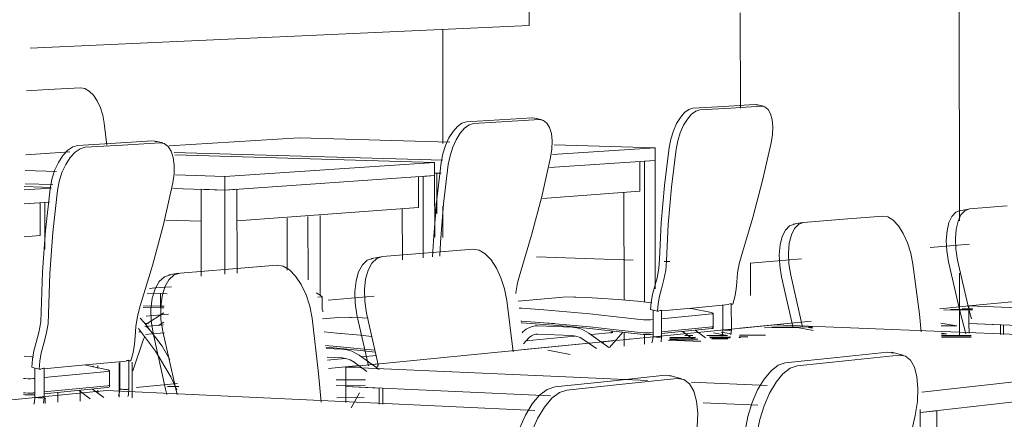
# Model space of a CAD drawing. Header units: metres. Extents: x -32 to 90, y -28 to 32.
# Tile 103 of 148: x 90.0733 to 90.07631, y 1.7752 to 1.77642. Entities that reach past the tile are written whole.
import ezdxf

# ---------------------------------------------------------------- set-up
doc = ezdxf.new("R2010")
doc.units = ezdxf.units.M
doc.linetypes.add('IMPORT-HIDDEN _4_', pattern=[0.005, 0.003333, -0.001667])
for name, color, linetype, lineweight in [('A-FLOR', 192, 'Continuous', 18), ('A-GENM', 13, 'Continuous', 18), ('A-WALL', 113, 'Continuous', 18), ('ARQ-LAY-EQUIP', 250, 'Continuous', 9), ('ARQ-PROJECAO', 250, 'IMPORT-HIDDEN _4_', 9), ('base', 250, 'Continuous', 9), ('corpo', 7, 'Continuous', 18), ('COTAS', 250, 'Continuous', 9), ('cubas', 250, 'Continuous', 9), ('I-FURN', 30, 'Continuous', 18), ('Q-SPCQ', 91, 'Continuous', 9), ('sobre-tampo', 7, 'Continuous', 18)]:
    doc.layers.add(name, color=color, linetype=linetype, lineweight=lineweight)

msp = doc.modelspace()

# ---------------------------------------------------------------- linework, layer by layer
at = {"layer": 'A-FLOR', "lineweight": 9}
for p, q in [((90.0761106, 1.77554), (90.0762107, 1.7755498)), ((90.0754414, 1.7754744), (90.0754756, 1.7754778)), ((90.0755009, 1.7754803), (90.0757185, 1.7755016)), ((90.0751537, 1.7754462), (90.0751695, 1.7754478)), ((90.0736591, 1.7752997), (90.0737847, 1.7753121))]:
    msp.add_line(p, q, dxfattribs=at)
at = {"layer": 'A-GENM', "lineweight": 9}
for q in [(90.0748578, 1.7765187), (90.0733357, 1.7763339)]:
    msp.add_line((90.074858, 1.7764031), q, dxfattribs=at)
at = {"layer": 'A-WALL', "lineweight": 9}
for p, q in [((90.0761706, 1.7758075), (90.0761632, 1.780988)), ((90.076171, 1.7754582), (90.0761708, 1.7756485))]:
    msp.add_line(p, q, dxfattribs=at)
at = {"layer": 'ARQ-LAY-EQUIP'}
for p, q in [((90.073789, 1.775303), (90.0737544, 1.7753027)), ((90.0742684, 1.7753228), (90.0743581, 1.7753234)), ((90.0743575, 1.775307), (90.0742692, 1.7753063)), ((90.0743575, 1.775307), (90.0742692, 1.7753063)), ((90.0742709, 1.7752683), (90.0743547, 1.7752689))]:
    msp.add_line(p, q, dxfattribs=at)
at = {"layer": 'ARQ-PROJECAO', "linetype": 'Continuous'}
for p, q in [((90.0753807, 1.7754415), (90.0752861, 1.7754454)), ((90.075382, 1.7754399), (90.0752823, 1.775444))]:
    msp.add_line(p, q, dxfattribs=at)
at = {"layer": 'base'}
for p, q in [((90.0762103, 1.7755361), (90.0761227, 1.7755356)), ((90.0752874, 1.7754526), (90.0753644, 1.7754531)), ((90.0754067, 1.7754534), (90.0754727, 1.7754538)), ((90.0754983, 1.775454), (90.0755255, 1.7754542)), ((90.0761162, 1.775458), (90.0762068, 1.7754586))]:
    msp.add_line(p, q, dxfattribs=at)
at = {"layer": 'corpo'}
for p, q in [((90.0762104, 1.7755381), (90.0761439, 1.7755377)), ((90.0752874, 1.7754505), (90.0753653, 1.775451)), ((90.0754101, 1.7754513), (90.0754716, 1.7754517)), ((90.075498, 1.7754518), (90.0755025, 1.7754519)), ((90.0761163, 1.7754559), (90.0762067, 1.7754565))]:
    msp.add_line(p, q, dxfattribs=at)
at = {"layer": 'COTAS'}
for p, q in [((90.0762105, 1.7755413), (90.0761791, 1.7755411)), ((90.0752873, 1.7754469), (90.0753723, 1.7754474)), ((90.0754151, 1.7754477), (90.075464, 1.775448)), ((90.0761165, 1.7754523), (90.0762065, 1.7754529)), ((90.0749144, 1.7754133), (90.0749832, 1.7754002))]:
    msp.add_line(p, q, dxfattribs=at)
at = {"layer": 'cubas'}
for p, q in [((90.0753574, 1.775458), (90.0753323, 1.7754579)), ((90.0754628, 1.7754587), (90.0753998, 1.7754583)), ((90.0754205, 1.7754666), (90.0754628, 1.7754587)), ((90.0754746, 1.7754631), (90.0754434, 1.7754688)), ((90.0755789, 1.7754595), (90.0754991, 1.775459)), ((90.0761158, 1.7754657), (90.0761311, 1.7754631)), ((90.0761311, 1.7754631), (90.0761159, 1.775463))]:
    msp.add_line(p, q, dxfattribs=at)
for points in [[(90.0755761, 1.7754818, 0), (90.0756767, 1.7754825, 0), (90.0757239, 1.775474, 0)], [(90.0757227, 1.7754805, 0), (90.0757103, 1.7754827, 0), (90.0757223, 1.7754828, 0)]]:
    msp.add_polyline3d(points, dxfattribs=at)
at = {"layer": 'I-FURN', "lineweight": 9}
for p, q in [((90.0733901, 1.7762081), (90.0733245, 1.7762047)), ((90.0734892, 1.7762132), (90.0733901, 1.7762081)), ((90.0753573, 1.7761512), (90.0754516, 1.7761569)), ((90.0754728, 1.7761519), (90.0753786, 1.7761462)), ((90.0754516, 1.7761569), (90.0755449, 1.7761626)), ((90.075566, 1.7761576), (90.0754728, 1.7761519)), ((90.0755449, 1.7761626), (90.0755562, 1.7761604)), ((90.0755513, 1.7761621), (90.0755724, 1.7761571)), ((90.0735696, 1.7760388), (90.0735615, 1.7761058)), ((90.0746662, 1.7761095), (90.0747677, 1.7761156)), ((90.0747893, 1.7761103), (90.0746879, 1.7761042)), ((90.0747677, 1.7761156), (90.0748682, 1.7761217)), ((90.0748897, 1.7761164), (90.0747893, 1.7761103)), ((90.0748682, 1.7761217), (90.0748803, 1.7761194)), ((90.0748754, 1.7761211), (90.074897, 1.7761159)), ((90.0735951, 1.7760447), (90.0737084, 1.7760515)), ((90.0737307, 1.776046), (90.0736174, 1.7760391)), ((90.0737104, 1.7760516), (90.0737221, 1.7760492)), ((90.0737174, 1.7760508), (90.0737397, 1.7760452)), ((90.0741559, 1.7760608), (90.0737598, 1.7760365)), ((90.074616, 1.776048), (90.0741559, 1.7760608)), ((90.0734566, 1.7760179), (90.0733224, 1.7760096)), ((90.0734805, 1.7760378), (90.0735951, 1.7760447)), ((90.0736174, 1.7760391), (90.0735029, 1.7760321)), ((90.0737744, 1.7760163), (90.0739835, 1.7760102)), ((90.0749285, 1.7760097), (90.0752418, 1.7760306)), ((90.0752418, 1.7760306), (90.0749336, 1.7760392)), ((90.0752418, 1.7760306), (90.0752419, 1.7759922)), ((90.0745693, 1.7759858), (90.0737764, 1.776009)), ((90.0739288, 1.7759431), (90.0745693, 1.7759858)), ((90.0739835, 1.7760102), (90.0745948, 1.7759924)), ((90.0745693, 1.7759858), (90.0745694, 1.7759459)), ((90.0752419, 1.7759922), (90.0749202, 1.7759701)), ((90.0751955, 1.775989), (90.0751956, 1.775898)), ((90.0752094, 1.77599), (90.0752419, 1.7759922)), ((90.0752094, 1.77599), (90.0752099, 1.7755603)), ((90.0752419, 1.7759922), (90.0752424, 1.775601)), ((90.0733199, 1.7759618), (90.0734156, 1.7759588)), ((90.0737782, 1.7759477), (90.0739288, 1.7759431)), ((90.0745694, 1.7759459), (90.0739288, 1.7759019)), ((90.0739288, 1.7759019), (90.0739288, 1.7759431)), ((90.0745202, 1.7759425), (90.0745203, 1.7758483)), ((90.0745344, 1.7759435), (90.0745694, 1.7759459)), ((90.0745344, 1.7759435), (90.0745347, 1.7756948)), ((90.0745694, 1.7759459), (90.0745696, 1.7757586)), ((90.0745894, 1.775953), (90.0745699, 1.7759536)), ((90.0745757, 1.7759534), (90.0745894, 1.775953)), ((90.0745759, 1.7758295), (90.0745757, 1.7759534)), ((90.0733167, 1.7759023), (90.0733992, 1.7759078)), ((90.0733997, 1.7759097), (90.0733172, 1.7759124)), ((90.0734043, 1.7759185), (90.0733199, 1.7759212)), ((90.0739288, 1.7759019), (90.073771, 1.7759069)), ((90.0738566, 1.7759042), (90.0739288, 1.7759019)), ((90.0738568, 1.7756392), (90.0738566, 1.7759042)), ((90.0739288, 1.7759019), (90.0739663, 1.7759045)), ((90.0739288, 1.7759019), (90.073929, 1.7756453)), ((90.0739663, 1.7759045), (90.0739665, 1.7756484)), ((90.0751956, 1.775898), (90.0748987, 1.7758761)), ((90.0733941, 1.7758652), (90.0733167, 1.7758598)), ((90.0733801, 1.7758642), (90.0733941, 1.7758652)), ((90.0751473, 1.7755665), (90.0751469, 1.7758943)), ((90.0733654, 1.7758631), (90.0733655, 1.7757632)), ((90.0733801, 1.7758642), (90.0733802, 1.7757215)), ((90.0745203, 1.7758483), (90.0739665, 1.7758075)), ((90.0744708, 1.7756894), (90.0744706, 1.7758445)), ((90.0745759, 1.7758592), (90.07457, 1.7758593)), ((90.0761706, 1.7758388), (90.0761982, 1.7758437)), ((90.076316, 1.7758533), (90.0762012, 1.775844)), ((90.0738567, 1.7758065), (90.0737493, 1.7758101)), ((90.074119, 1.775658), (90.0741189, 1.7758161)), ((90.0741829, 1.775821), (90.0741831, 1.7756276)), ((90.0742201, 1.7758237), (90.0742204, 1.7755812)), ((90.0758167, 1.7758128), (90.0756952, 1.7758029)), ((90.0759366, 1.7758225), (90.0758167, 1.7758128)), ((90.0756638, 1.7757976), (90.0756919, 1.7758027)), ((90.0733655, 1.7757632), (90.0733169, 1.7757596)), ((90.0746871, 1.7757212), (90.0745496, 1.7757101)), ((90.0743768, 1.7756931), (90.0744061, 1.7756985)), ((90.0745496, 1.7757101), (90.0744101, 1.7756988)), ((90.0739413, 1.7756608), (90.0737927, 1.7756487)), ((90.0740878, 1.7756727), (90.0739413, 1.7756608)), ((90.0737586, 1.7756429), (90.0737883, 1.7756484)), ((90.0756622, 1.7754862), (90.0756276, 1.7756376)), ((90.0772722, 1.7756535), (90.0761997, 1.7755484)), ((90.0736926, 1.7755869), (90.0737326, 1.7755861)), ((90.0737532, 1.7755856), (90.0737326, 1.7755861)), ((90.0737326, 1.7755861), (90.0737326, 1.7755477)), ((90.0742132, 1.7755748), (90.0742263, 1.775576)), ((90.0742264, 1.7755369), (90.0742263, 1.775576)), ((90.0748086, 1.775409), (90.0747896, 1.7755648)), ((90.0748244, 1.775563), (90.0749499, 1.7755743)), ((90.0737326, 1.7755429), (90.0736797, 1.7755439)), ((90.0736811, 1.7755487), (90.0737326, 1.7755477)), ((90.0737326, 1.7755477), (90.0736811, 1.7755487)), ((90.0737437, 1.7755474), (90.0737326, 1.7755477)), ((90.0737326, 1.7755477), (90.0737326, 1.7755429)), ((90.0737326, 1.7755477), (90.0737437, 1.7755474)), ((90.0737326, 1.7755429), (90.0737432, 1.7755426)), ((90.074228, 1.7755307), (90.074228, 1.7755358)), ((90.0752284, 1.7755376), (90.0752495, 1.7755323)), ((90.0752359, 1.7754548), (90.0752358, 1.7755356)), ((90.0752615, 1.7755334), (90.0753653, 1.7755431)), ((90.0752617, 1.7755353), (90.0752618, 1.7754542)), ((90.0753653, 1.7755431), (90.0754669, 1.7755527)), ((90.0754491, 1.7754757), (90.075449, 1.775551)), ((90.0754744, 1.7755534), (90.0754797, 1.7755539)), ((90.0754746, 1.7755553), (90.0754747, 1.7754751)), ((90.0761997, 1.7755484), (90.0768533, 1.7755236)), ((90.0761997, 1.7755484), (90.0761998, 1.7754948)), ((90.0736712, 1.7755116), (90.0736831, 1.7754975)), ((90.0736892, 1.7754928), (90.0737431, 1.7755276)), ((90.0742275, 1.7755092), (90.0742635, 1.7755125)), ((90.0743676, 1.7753655), (90.0743324, 1.7755211)), ((90.0743618, 1.7755263), (90.0743975, 1.7753686)), ((90.0752285, 1.7755062), (90.0752368, 1.775507)), ((90.0752495, 1.7755323), (90.0752538, 1.7755327)), ((90.0752619, 1.7755093), (90.0754153, 1.7755239)), ((90.0754196, 1.7755254), (90.0754196, 1.775486)), ((90.0736852, 1.7754857), (90.0737419, 1.7754908)), ((90.0736856, 1.7754951), (90.0736968, 1.7754961)), ((90.0737431, 1.7754988), (90.0737272, 1.7754885)), ((90.0756089, 1.7754905), (90.0742981, 1.775362)), ((90.0748322, 1.7755023), (90.0748351, 1.7755021)), ((90.0748351, 1.7755021), (90.074903, 1.7754972)), ((90.0748838, 1.7754877), (90.0748759, 1.7754875)), ((90.0748838, 1.7754877), (90.0749887, 1.7754835)), ((90.074903, 1.7754972), (90.0749724, 1.7754913)), ((90.0749369, 1.7754944), (90.074903, 1.7754972)), ((90.0751146, 1.775477), (90.0751869, 1.7754687)), ((90.0752617, 1.7754698), (90.0754154, 1.7754847)), ((90.0754154, 1.7754795), (90.0752618, 1.7754645)), ((90.0754196, 1.7754862), (90.0754196, 1.775481)), ((90.0754627, 1.7754745), (90.0754593, 1.7754746)), ((90.075466, 1.7754745), (90.0754627, 1.7754745)), ((90.075469, 1.7754745), (90.075466, 1.7754745)), ((90.0754747, 1.7754751), (90.0754733, 1.7754599)), ((90.0754748, 1.7754751), (90.0754748, 1.775475)), ((90.0770125, 1.7754347), (90.0756089, 1.7754905)), ((90.0761998, 1.7754948), (90.0762956, 1.7754911)), ((90.0761999, 1.7754652), (90.0761998, 1.7754948)), ((90.0768534, 1.7754693), (90.0761998, 1.7754948)), ((90.0762956, 1.7754911), (90.0762957, 1.7754614)), ((90.0763051, 1.7754907), (90.0763052, 1.775461)), ((90.0736815, 1.7754472), (90.0736487, 1.7753504)), ((90.0736743, 1.7754699), (90.0736667, 1.7754692)), ((90.0736815, 1.7754472), (90.0736854, 1.7754555)), ((90.0737058, 1.7754629), (90.0736877, 1.7754612)), ((90.073745, 1.7754664), (90.073707, 1.775463)), ((90.0748365, 1.7754665), (90.0748389, 1.775469)), ((90.0748579, 1.7754518), (90.0748406, 1.7754332)), ((90.0748479, 1.7754418), (90.0749973, 1.7754563)), ((90.074883, 1.7754625), (90.0748786, 1.7754624)), ((90.0749879, 1.7754582), (90.074883, 1.7754625)), ((90.0750629, 1.7754183), (90.0750249, 1.7754452)), ((90.0750398, 1.7754658), (90.0751013, 1.7754222)), ((90.0750471, 1.7754611), (90.0751129, 1.7754674)), ((90.0751027, 1.7754214), (90.0751376, 1.7754618)), ((90.0751073, 1.7754653), (90.0751119, 1.7754707)), ((90.0751435, 1.7754681), (90.0751376, 1.7754618)), ((90.0751475, 1.7754256), (90.0751474, 1.7754675)), ((90.0751869, 1.7754687), (90.0751968, 1.7754677)), ((90.0751968, 1.7754677), (90.0752065, 1.7754669)), ((90.0752065, 1.7754667), (90.0751968, 1.7754675)), ((90.0752154, 1.7754662), (90.0752065, 1.7754667)), ((90.07521, 1.7754607), (90.0752101, 1.775432)), ((90.0752154, 1.7754664), (90.0752229, 1.7754663)), ((90.0752229, 1.7754661), (90.0752154, 1.7754662)), ((90.0752229, 1.7754663), (90.0752285, 1.7754665)), ((90.0752285, 1.7754663), (90.0752229, 1.7754661)), ((90.0752285, 1.7754665), (90.0752363, 1.7754673)), ((90.0752363, 1.775462), (90.0752285, 1.7754613)), ((90.0752529, 1.7754536), (90.0752495, 1.7754536)), ((90.0752559, 1.7754536), (90.0752529, 1.7754536)), ((90.0752618, 1.7754542), (90.0752603, 1.7754388)), ((90.0752619, 1.7754542), (90.0752619, 1.7754542)), ((90.0753582, 1.7754476), (90.0753257, 1.7754703)), ((90.0753638, 1.7754742), (90.0753962, 1.7754514)), ((90.0742368, 1.7754279), (90.0742706, 1.7754249)), ((90.0742379, 1.7754188), (90.0742866, 1.7754167)), ((90.0742706, 1.7754249), (90.074343, 1.7754179)), ((90.074343, 1.7754179), (90.0743868, 1.7754132)), ((90.0750402, 1.7754353), (90.0748428, 1.775416)), ((90.0751158, 1.7754427), (90.0750781, 1.775439)), ((90.0750821, 1.7754359), (90.0750854, 1.7754397)), ((90.0742857, 1.7753904), (90.074241, 1.7753924)), ((90.0742428, 1.7753834), (90.0742953, 1.7753884)), ((90.0743389, 1.7753982), (90.0744001, 1.7753542)), ((90.0743462, 1.7753933), (90.0743918, 1.7753978)), ((90.0756386, 1.7753752), (90.0757962, 1.7753916)), ((90.0757962, 1.7753916), (90.075951, 1.7754078)), ((90.075987, 1.7753987), (90.0758324, 1.7753825)), ((90.075951, 1.7754078), (90.0759696, 1.7754049)), ((90.075963, 1.7754072), (90.075999, 1.7753981)), ((90.0760562, 1.7752855), (90.0769913, 1.7753904)), ((90.0733407, 1.7753613), (90.0733496, 1.7753589)), ((90.0733496, 1.7752699), (90.0733495, 1.7753591)), ((90.07335, 1.7753588), (90.073363, 1.7753553)), ((90.073363, 1.7753553), (90.0733691, 1.7753558)), ((90.0733773, 1.7753566), (90.0735038, 1.7753685)), ((90.0733778, 1.7753588), (90.0733778, 1.7752693)), ((90.0735038, 1.7753685), (90.0736279, 1.7753801)), ((90.0735276, 1.7753661), (90.0735276, 1.7753614)), ((90.073542, 1.7753582), (90.073542, 1.7753673)), ((90.073607, 1.7753736), (90.0736071, 1.7752699)), ((90.0736085, 1.7752953), (90.0736085, 1.7753783)), ((90.0736359, 1.7753809), (90.0736426, 1.7753815)), ((90.0736364, 1.7753831), (90.0736364, 1.7752947)), ((90.0736425, 1.7753815), (90.0736426, 1.7753815)), ((90.0736465, 1.7753773), (90.0736466, 1.7752685)), ((90.0743388, 1.7753666), (90.0742458, 1.7753575)), ((90.0742981, 1.775362), (90.0749935, 1.7753314)), ((90.0742981, 1.775362), (90.0742982, 1.7753026)), ((90.0743623, 1.7753489), (90.0743234, 1.775377)), ((90.0743976, 1.7753724), (90.0743778, 1.7753704)), ((90.0758324, 1.7753825), (90.0756751, 1.7753659)), ((90.0733444, 1.7753269), (90.0733498, 1.7753274)), ((90.0733776, 1.7753301), (90.0735712, 1.7753485)), ((90.0735771, 1.7753505), (90.0735771, 1.7753071)), ((90.0749935, 1.7753314), (90.0752187, 1.7753215)), ((90.075106, 1.7753194), (90.0752729, 1.7753369)), ((90.0753098, 1.7753274), (90.075143, 1.7753098)), ((90.0752729, 1.7753369), (90.075293, 1.775334)), ((90.0752866, 1.7753361), (90.0753235, 1.7753266)), ((90.0769771, 1.7753303), (90.0760513, 1.7752231)), ((90.0733773, 1.7752864), (90.0735713, 1.7753053)), ((90.0735713, 1.7752996), (90.0733781, 1.7752807)), ((90.0735254, 1.7752948), (90.0735596, 1.7752696)), ((90.0735771, 1.7753073), (90.0735771, 1.7753016)), ((90.0736324, 1.7752941), (90.0736295, 1.775294)), ((90.0736346, 1.7752942), (90.0736324, 1.7752941)), ((90.0742982, 1.7753026), (90.0744, 1.775298)), ((90.0742982, 1.775254), (90.0742982, 1.7753026)), ((90.074923, 1.7752743), (90.0742982, 1.7753026)), ((90.0744, 1.775298), (90.0744, 1.7752492)), ((90.0744117, 1.7752974), (90.0744117, 1.7752487)), ((90.0749359, 1.7753017), (90.075106, 1.7753194)), ((90.075143, 1.7753098), (90.0749732, 1.7752919)), ((90.075353, 1.7753156), (90.0755839, 1.7753055)), ((90.0735684, 1.7752904), (90.07193, 1.7751298)), ((90.0733152, 1.7752838), (90.0733192, 1.7752835)), ((90.0733192, 1.7752835), (90.0733291, 1.775283)), ((90.0733291, 1.7752828), (90.0733192, 1.7752833)), ((90.0733291, 1.775283), (90.0733377, 1.7752829)), ((90.0733377, 1.7752827), (90.0733291, 1.7752828)), ((90.0733377, 1.7752829), (90.0733444, 1.7752832)), ((90.0733444, 1.775283), (90.0733377, 1.7752827)), ((90.0733444, 1.7752832), (90.0733498, 1.7752837)), ((90.0733498, 1.7752779), (90.0733444, 1.7752774)), ((90.0733673, 1.7752685), (90.0733636, 1.7752686)), ((90.0733707, 1.7752686), (90.0733673, 1.7752685)), ((90.0733736, 1.7752687), (90.0733707, 1.7752686)), ((90.0733759, 1.7752688), (90.0733736, 1.7752687)), ((90.0733778, 1.7752693), (90.0733762, 1.7752521)), ((90.0733806, 1.7752681), (90.0733806, 1.7752508)), ((90.0734199, 1.7752835), (90.0734199, 1.7752547)), ((90.0735187, 1.7752657), (90.0734847, 1.7752907)), ((90.0734877, 1.7752868), (90.0734877, 1.775258)), ((90.073542, 1.7752841), (90.073542, 1.7752919)), ((90.0748754, 1.7752298), (90.0735684, 1.7752904)), ((90.0736295, 1.775294), (90.0736261, 1.7752939)), ((90.0743151, 1.7752379), (90.0743396, 1.7752838)), ((90.0755555, 1.7752456), (90.0753884, 1.7752532)), ((90.0760513, 1.7752231), (90.0760513, 1.7752323)), ((90.0760513, 1.7752231), (90.0761015, 1.7752289)), ((90.0760513, 1.7752231), (90.0760519, 1.7747928)), ((90.0761015, 1.7752289), (90.0761021, 1.7747998))]:
    msp.add_line(p, q, dxfattribs=at)
for points in [[(90.0735615, 1.7761058, 0), (90.0735568, 1.7761298, 0), (90.0735494, 1.7761528, 0), (90.0735397, 1.7761734, 0), (90.0735281, 1.7761906, 0), (90.0735154, 1.7762034, 0), (90.0735022, 1.7762111, 0), (90.0734892, 1.7762132, 0)], [(90.075285, 1.7760318, 0), (90.0752901, 1.7760572, 0), (90.0752978, 1.7760818, 0), (90.0753077, 1.7761043, 0), (90.0753192, 1.7761234, 0), (90.0753318, 1.7761381, 0), (90.0753448, 1.7761475, 0), (90.0753573, 1.7761512, 0)], [(90.0753786, 1.7761462, 0), (90.075366, 1.7761425, 0), (90.0753531, 1.776133, 0), (90.0753405, 1.7761183, 0), (90.0753289, 1.7760992, 0), (90.075319, 1.7760767, 0), (90.0753113, 1.7760521, 0), (90.0753063, 1.7760266, 0)], [(90.0755962, 1.7760461, 0), (90.0756, 1.776071, 0), (90.075601, 1.7760949, 0), (90.075599, 1.7761163, 0), (90.0755942, 1.7761341, 0), (90.0755868, 1.7761474, 0), (90.0755773, 1.7761554, 0), (90.075566, 1.7761576, 0)], [(90.0745894, 1.7759853, 0), (90.0745946, 1.7760117, 0), (90.0746027, 1.7760373, 0), (90.0746131, 1.7760607, 0), (90.0746254, 1.7760805, 0), (90.0746388, 1.7760958, 0), (90.0746527, 1.7761056, 0), (90.0746662, 1.7761095, 0)], [(90.0749233, 1.7760009, 0), (90.0749272, 1.7760268, 0), (90.074928, 1.7760515, 0), (90.0749257, 1.7760737, 0), (90.0749203, 1.7760922, 0), (90.0749122, 1.7761059, 0), (90.0749019, 1.7761142, 0), (90.0748897, 1.7761164, 0)], [(90.0746879, 1.7761042, 0), (90.0746744, 1.7761003, 0), (90.0746605, 1.7760905, 0), (90.0746471, 1.7760752, 0), (90.0746348, 1.7760553, 0), (90.0746244, 1.776032, 0), (90.0746163, 1.7760064, 0), (90.0746111, 1.77598, 0)], [(90.0737704, 1.7759235, 0), (90.0737744, 1.775951, 0), (90.0737749, 1.7759773, 0), (90.073772, 1.7760008, 0), (90.0737656, 1.7760204, 0), (90.0737563, 1.7760349, 0), (90.0737444, 1.7760436, 0), (90.0737307, 1.776046, 0)], [(90.0755065, 1.7757054, 0), (90.0755402, 1.7758176, 0), (90.0755701, 1.7759313, 0), (90.0755962, 1.7760461, 0)], [(90.0733958, 1.7759057, 0), (90.0734012, 1.7759337, 0), (90.0734099, 1.7759609, 0), (90.0734213, 1.7759857, 0), (90.0734349, 1.7760069, 0), (90.0734498, 1.7760231, 0), (90.0734653, 1.7760336, 0), (90.0734805, 1.7760378, 0)], [(90.0735029, 1.7760321, 0), (90.0734877, 1.7760279, 0), (90.0734722, 1.7760174, 0), (90.0734573, 1.7760012, 0), (90.0734438, 1.77598, 0), (90.0734323, 1.7759552, 0), (90.0734237, 1.775928, 0), (90.0734182, 1.7758999, 0)], [(90.0752553, 1.775691, 0), (90.0752607, 1.7758023, 0), (90.0752706, 1.7759161, 0), (90.075285, 1.7760318, 0)], [(90.0753063, 1.7760266, 0), (90.0752919, 1.7759109, 0), (90.0752819, 1.775797, 0), (90.0752765, 1.7756857, 0)], [(90.0745629, 1.7756981, 0), (90.0745655, 1.7757472, 0), (90.074575, 1.7758653, 0), (90.0745894, 1.7759853, 0)], [(90.07483, 1.7756475, 0), (90.0748652, 1.7757639, 0), (90.0748963, 1.7758819, 0), (90.0749233, 1.7760009, 0)], [(90.0746111, 1.77598, 0), (90.0745967, 1.7758599, 0), (90.0745871, 1.7757418, 0), (90.0745849, 1.7757, 0)], [(90.0733692, 1.7755303, 0), (90.0733726, 1.7756528, 0), (90.0733815, 1.7757782, 0), (90.0733958, 1.7759057, 0)], [(90.0734182, 1.7758999, 0), (90.0734039, 1.7757724, 0), (90.073395, 1.7756469, 0), (90.0733916, 1.7755244, 0)], [(90.0736709, 1.7755483, 0), (90.0737087, 1.7756719, 0), (90.073742, 1.7757972, 0), (90.0737704, 1.7759235, 0)], [(90.0761373, 1.7756834, 0), (90.0761321, 1.7757164, 0), (90.0761306, 1.7757483, 0), (90.0761328, 1.7757775, 0), (90.0761386, 1.7758024, 0), (90.0761477, 1.7758216, 0), (90.0761596, 1.775834, 0), (90.0761736, 1.775839, 0)], [(90.0762012, 1.775844, 0), (90.0761872, 1.7758389, 0), (90.0761754, 1.7758265, 0), (90.0761663, 1.7758073, 0), (90.0761605, 1.7757824, 0), (90.0761583, 1.7757532, 0), (90.0761599, 1.7757212, 0), (90.0761651, 1.7756883, 0)], [(90.0760286, 1.775676, 0), (90.0760219, 1.7757091, 0), (90.076012, 1.7757406, 0), (90.0759993, 1.7757688, 0), (90.0759847, 1.7757923, 0), (90.0759687, 1.7758096, 0), (90.0759524, 1.7758199, 0), (90.0759366, 1.7758225, 0)], [(90.0756276, 1.7756376, 0), (90.0756223, 1.7756715, 0), (90.0756209, 1.7757044, 0), (90.0756235, 1.7757345, 0), (90.0756298, 1.7757601, 0), (90.0756396, 1.7757799, 0), (90.0756522, 1.7757927, 0), (90.0756671, 1.7757979, 0)], [(90.0756952, 1.7758029, 0), (90.0756804, 1.7757977, 0), (90.0756677, 1.7757849, 0), (90.075658, 1.7757651, 0), (90.0756516, 1.7757395, 0), (90.0756491, 1.7757094, 0), (90.0756505, 1.7756765, 0), (90.0756558, 1.7756425, 0)], [(90.0747896, 1.7755648, 0), (90.0747826, 1.7756002, 0), (90.0747718, 1.7756339, 0), (90.0747579, 1.7756641, 0), (90.0747415, 1.7756891, 0), (90.0747236, 1.7757076, 0), (90.0747052, 1.7757185, 0), (90.0746871, 1.7757212, 0)], [(90.0743324, 1.7755211, 0), (90.074327, 1.7755574, 0), (90.0743261, 1.7755928, 0), (90.0743296, 1.7756251, 0), (90.0743373, 1.7756526, 0), (90.0743489, 1.7756739, 0), (90.0743637, 1.7756878, 0), (90.0743808, 1.7756934, 0)], [(90.0744101, 1.7756988, 0), (90.0743929, 1.7756931, 0), (90.0743782, 1.7756793, 0), (90.0743666, 1.775658, 0), (90.0743589, 1.7756304, 0), (90.0743554, 1.7755981, 0), (90.0743564, 1.7755627, 0), (90.0743618, 1.7755263, 0)], [(90.0752404, 1.7756059, 0), (90.0752481, 1.7756343, 0), (90.0752531, 1.7756631, 0), (90.0752553, 1.775691, 0)], [(90.0752765, 1.7756857, 0), (90.0752743, 1.7756577, 0), (90.0752692, 1.775629, 0), (90.0752615, 1.7756006, 0)], [(90.0754916, 1.7756213, 0), (90.0754939, 1.7756489, 0), (90.0754989, 1.7756773, 0), (90.0755065, 1.7757054, 0)], [(90.0761651, 1.7756883, 0), (90.0761995, 1.7755385, 0), (90.076207, 1.7755087, 0)], [(90.0741955, 1.7755114, 0), (90.0741883, 1.7755479, 0), (90.0741771, 1.7755827, 0), (90.0741625, 1.7756138, 0), (90.0741453, 1.7756396, 0), (90.0741265, 1.7756586, 0), (90.0741069, 1.7756699, 0), (90.0740878, 1.7756727, 0)], [(90.0760541, 1.7754695, 0), (90.0760484, 1.7755236, 0), (90.0760286, 1.775676, 0)], [(90.0761897, 1.7754635, 0), (90.0761717, 1.7755337, 0), (90.0761373, 1.7756834, 0)], [(90.07371, 1.7754651, 0), (90.0737046, 1.7755026, 0), (90.0737038, 1.7755391, 0), (90.0737078, 1.7755725, 0), (90.0737163, 1.775601, 0), (90.0737288, 1.775623, 0), (90.0737447, 1.7756373, 0), (90.0737629, 1.7756433, 0)], [(90.0737927, 1.7756487, 0), (90.0737744, 1.7756428, 0), (90.0737586, 1.7756285, 0), (90.0737461, 1.7756065, 0), (90.0737376, 1.775578, 0), (90.0737337, 1.7755446, 0), (90.0737344, 1.7755081, 0), (90.0737399, 1.7754705, 0)], [(90.0748166, 1.775586, 0), (90.074817, 1.7755889, 0), (90.0748221, 1.7756184, 0), (90.07483, 1.7756475, 0)], [(90.0756558, 1.7756425, 0), (90.0756911, 1.7754884, 0), (90.0756919, 1.7754851, 0)], [(90.0737666, 1.7756065, 0), (90.0737151, 1.7756032, 0), (90.0736992, 1.7756021, 0)], [(90.0752284, 1.7755376, 0), (90.0752301, 1.77556, 0), (90.0752342, 1.7755831, 0), (90.0752404, 1.7756059, 0)], [(90.0752615, 1.7756006, 0), (90.0752554, 1.7755778, 0), (90.0752513, 1.7755547, 0), (90.0752495, 1.7755323, 0)], [(90.0754797, 1.7755539, 0), (90.0754858, 1.7755764, 0), (90.0754898, 1.7755992, 0), (90.0754916, 1.7756213, 0)], [(90.0742263, 1.775576, 0), (90.0742197, 1.7755815, 0), (90.0742097, 1.775587, 0), (90.0742074, 1.7755881, 0)], [(90.0749923, 1.7755757, 0), (90.0749603, 1.7755748, 0), (90.0749508, 1.775574, 0)], [(90.0749923, 1.7755757, 0), (90.0749963, 1.7755756, 0), (90.0750003, 1.7755755, 0)], [(90.0750003, 1.7755755, 0), (90.0750335, 1.7755741, 0), (90.0750667, 1.7755725, 0)], [(90.0752322, 1.7755581, 0), (90.0751888, 1.7755629, 0), (90.0751286, 1.7755683, 0), (90.0750667, 1.7755725, 0)], [(90.0736552, 1.7754557, 0), (90.0736572, 1.7754861, 0), (90.0736625, 1.7755173, 0), (90.0736709, 1.7755483, 0)], [(90.0748274, 1.775542, 0), (90.074835, 1.7755415, 0), (90.074903, 1.7755366, 0), (90.0749723, 1.7755308, 0), (90.0750429, 1.7755242, 0), (90.0751145, 1.7755166, 0), (90.0751869, 1.7755084, 0)], [(90.0752558, 1.7755348, 0), (90.0752584, 1.7755349, 0), (90.0752603, 1.775535, 0)], [(90.0752603, 1.775535, 0), (90.0752615, 1.7755352, 0), (90.0752618, 1.7755354, 0)], [(90.0754086, 1.7755294, 0), (90.0753571, 1.7755394, 0), (90.0753477, 1.7755411, 0)], [(90.0754689, 1.7755548, 0), (90.0754714, 1.7755549, 0), (90.0754733, 1.775555, 0)], [(90.0754733, 1.775555, 0), (90.0754744, 1.7755551, 0), (90.0754747, 1.7755553, 0)], [(90.0733534, 1.7754365, 0), (90.073362, 1.7754678, 0), (90.0733673, 1.7754995, 0), (90.0733692, 1.7755303, 0)], [(90.0733916, 1.7755244, 0), (90.0733897, 1.7754936, 0), (90.0733843, 1.7754619, 0), (90.0733757, 1.7754305, 0)], [(90.0742228, 1.7752553, 0), (90.0742152, 1.7753428, 0), (90.0741955, 1.7755114, 0)], [(90.0743066, 1.7755138, 0), (90.0742739, 1.7755129, 0), (90.0742643, 1.7755122, 0)], [(90.0743066, 1.7755138, 0), (90.0743107, 1.7755137, 0), (90.0743149, 1.7755136, 0)], [(90.0743149, 1.7755136, 0), (90.0743487, 1.7755122, 0), (90.0743666, 1.7755113, 0)], [(90.0751869, 1.7755084, 0), (90.0751968, 1.7755073, 0), (90.0752065, 1.7755065, 0), (90.0752154, 1.775506, 0), (90.0752228, 1.7755059, 0), (90.0752285, 1.7755062, 0)], [(90.0754153, 1.7755239, 0), (90.0754187, 1.7755245, 0), (90.0754197, 1.7755255, 0), (90.0754182, 1.7755266, 0), (90.0754145, 1.775528, 0), (90.0754086, 1.7755294, 0)], [(90.0736659, 1.7754794, 0), (90.0737177, 1.7754107, 0), (90.0737643, 1.7753324, 0), (90.0737827, 1.7752922, 0)], [(90.0736831, 1.7754975, 0), (90.0737375, 1.7754254, 0), (90.0737618, 1.7753849, 0)], [(90.0736969, 1.7754762, 0), (90.0736958, 1.7754792, 0), (90.0736941, 1.7754818, 0), (90.0736919, 1.7754838, 0), (90.0736893, 1.7754852, 0), (90.0736893, 1.7754852, 0)], [(90.074903, 1.7754972, 0), (90.0748351, 1.7755021, 0), (90.0748322, 1.7755023, 0)], [(90.0751869, 1.7754635, 0), (90.0751146, 1.7754719, 0), (90.075043, 1.7754795, 0), (90.0749724, 1.7754863, 0), (90.074903, 1.7754922, 0), (90.0748351, 1.7754972, 0), (90.0748329, 1.7754973, 0)], [(90.0748389, 1.775469, 0), (90.0748484, 1.7754773, 0), (90.0748591, 1.7754832, 0), (90.074868, 1.7754862, 0), (90.0748759, 1.7754875, 0)], [(90.0749724, 1.7754913, 0), (90.075043, 1.7754846, 0), (90.075043, 1.7754846, 0)], [(90.0749887, 1.7754835, 0), (90.0750037, 1.7754816, 0), (90.0750185, 1.7754772, 0), (90.0750398, 1.7754658, 0)], [(90.075043, 1.7754846, 0), (90.0751145, 1.775477, 0), (90.0751145, 1.775477, 0)], [(90.0754154, 1.7754847, 0), (90.0754187, 1.7754853, 0), (90.0754197, 1.7754863, 0)], [(90.0754197, 1.7754861, 0), (90.0754187, 1.7754851, 0), (90.0754154, 1.7754845, 0)], [(90.0754157, 1.7754833, 0), (90.0754183, 1.7754823, 0), (90.0754197, 1.7754811, 0), (90.0754187, 1.7754801, 0), (90.0754154, 1.7754795, 0)], [(90.0754491, 1.7754757, 0), (90.0754477, 1.7754628, 0), (90.0754457, 1.7754566, 0)], [(90.0754593, 1.7754746, 0), (90.0754562, 1.7754748, 0), (90.0754534, 1.775475, 0), (90.0754513, 1.7754752, 0), (90.0754498, 1.7754754, 0), (90.0754498, 1.7754754, 0)], [(90.0754734, 1.7754747, 0), (90.0754715, 1.7754746, 0), (90.075469, 1.7754745, 0)], [(90.0754748, 1.775475, 0), (90.0754745, 1.7754749, 0), (90.0754734, 1.7754747, 0)], [(90.0736426, 1.7753815, 0), (90.0736494, 1.7754063, 0), (90.0736536, 1.7754314, 0), (90.0736552, 1.7754557, 0)], [(90.0737525, 1.7752789, 0), (90.0737486, 1.7752945, 0), (90.07371, 1.7754651, 0)], [(90.0737399, 1.7754705, 0), (90.0737785, 1.7752998, 0), (90.0737837, 1.7752789, 0)], [(90.0742319, 1.7754693, 0), (90.0742705, 1.7754659, 0), (90.074343, 1.7754589, 0), (90.0743772, 1.7754553, 0)], [(90.0748579, 1.7754518, 0), (90.0748652, 1.7754578, 0), (90.0748726, 1.7754612, 0), (90.0748786, 1.7754624, 0)], [(90.0749879, 1.7754582, 0), (90.0750006, 1.7754564, 0), (90.0750131, 1.7754521, 0), (90.0750249, 1.7754452, 0)], [(90.0752285, 1.7754613, 0), (90.0752229, 1.775461, 0), (90.0752154, 1.7754611, 0), (90.0752065, 1.7754616, 0), (90.0751968, 1.7754624, 0), (90.0751869, 1.7754635, 0)], [(90.0752065, 1.7754669, 0), (90.0752154, 1.7754664, 0), (90.0752154, 1.7754664, 0)], [(90.0752359, 1.7754548, 0), (90.0752345, 1.7754417, 0), (90.0752325, 1.7754355, 0)], [(90.0752402, 1.7754541, 0), (90.0752381, 1.7754543, 0), (90.0752366, 1.7754545, 0), (90.0752366, 1.7754545, 0)], [(90.0752462, 1.7754537, 0), (90.075243, 1.7754539, 0), (90.0752402, 1.7754541, 0), (90.0752402, 1.7754541, 0)], [(90.0752495, 1.7754536, 0), (90.0752462, 1.7754537, 0), (90.0752462, 1.7754537, 0)], [(90.0752604, 1.7754538, 0), (90.0752585, 1.7754537, 0), (90.0752559, 1.7754536, 0)], [(90.0752619, 1.7754542, 0), (90.0752616, 1.775454, 0), (90.0752604, 1.7754538, 0)], [(90.0733407, 1.7753613, 0), (90.0733422, 1.7753859, 0), (90.0733465, 1.7754114, 0), (90.0733534, 1.7754365, 0)], [(90.0733757, 1.7754305, 0), (90.0733689, 1.7754054, 0), (90.0733646, 1.7753799, 0), (90.073363, 1.7753553, 0)], [(90.074388, 1.7754078, 0), (90.074343, 1.7754126, 0), (90.0742706, 1.7754197, 0), (90.0742374, 1.7754227, 0)], [(90.0742866, 1.7754167, 0), (90.074302, 1.7754147, 0), (90.0743171, 1.7754101, 0), (90.0743389, 1.7753982, 0)], [(90.0733453, 1.7753924, 0), (90.0733399, 1.7753931, 0), (90.073317, 1.7753955, 0)], [(90.0742857, 1.7753904, 0), (90.0742987, 1.7753886, 0), (90.0743114, 1.775384, 0), (90.0743234, 1.775377, 0)], [(90.0760356, 1.7752147, 0), (90.0760422, 1.7752567, 0), (90.0760441, 1.7752965, 0), (90.0760411, 1.7753322, 0), (90.0760333, 1.7753616, 0), (90.0760213, 1.7753832, 0), (90.0760056, 1.7753958, 0), (90.075987, 1.7753987, 0)], [(90.0733706, 1.7753581, 0), (90.0733736, 1.7753582, 0), (90.0733758, 1.7753584, 0)], [(90.0733758, 1.7753584, 0), (90.0733773, 1.7753586, 0), (90.0733778, 1.7753588, 0), (90.0733778, 1.7753588, 0)], [(90.0735668, 1.7753548, 0), (90.0735141, 1.7753662, 0), (90.0735048, 1.7753681, 0)], [(90.0735772, 1.7753504, 0), (90.0735762, 1.7753516, 0), (90.0735727, 1.7753532, 0), (90.0735668, 1.7753548, 0)], [(90.0736294, 1.7753824, 0), (90.0736323, 1.7753825, 0), (90.0736345, 1.7753826, 0)], [(90.0736345, 1.7753826, 0), (90.0736359, 1.7753828, 0), (90.0736364, 1.775383, 0)], [(90.0743915, 1.7753602, 0), (90.0743942, 1.7753641, 0), (90.0743985, 1.7753693, 0)], [(90.0755165, 1.7751681, 0), (90.0755251, 1.7752114, 0), (90.0755382, 1.7752536, 0), (90.075555, 1.7752923, 0), (90.0755745, 1.7753254, 0), (90.0755958, 1.7753511, 0), (90.0756176, 1.775368, 0), (90.0756386, 1.7753752, 0)], [(90.0756751, 1.7753659, 0), (90.075654, 1.7753587, 0), (90.0756323, 1.7753418, 0), (90.075611, 1.7753161, 0), (90.0755915, 1.7752829, 0), (90.0755747, 1.7752442, 0), (90.0755616, 1.775202, 0), (90.0755529, 1.7751586, 0)], [(90.0733152, 1.7753275, 0), (90.0733191, 1.7753272, 0), (90.0733291, 1.7753267, 0), (90.0733377, 1.7753266, 0), (90.0733444, 1.7753269, 0)], [(90.0735712, 1.7753485, 0), (90.0735755, 1.7753492, 0), (90.0735772, 1.7753503, 0)], [(90.0753641, 1.7751367, 0), (90.0753708, 1.7751803, 0), (90.0753724, 1.7752216, 0), (90.0753688, 1.7752586, 0), (90.0753601, 1.7752891, 0), (90.0753469, 1.7753114, 0), (90.0753298, 1.7753245, 0), (90.0753098, 1.7753274, 0)], [(90.0735713, 1.7753053, 0), (90.0735755, 1.775306, 0), (90.0735772, 1.7753071, 0)], [(90.0735772, 1.7753069, 0), (90.0735755, 1.7753058, 0), (90.0735713, 1.7753051, 0)], [(90.0735763, 1.7753027, 0), (90.0735772, 1.7753014, 0), (90.0735755, 1.7753003, 0), (90.0735713, 1.7752996, 0)], [(90.0736085, 1.7752953, 0), (90.073607, 1.7752808, 0), (90.0736048, 1.775274, 0)], [(90.0736126, 1.7752945, 0), (90.0736104, 1.7752947, 0), (90.073609, 1.775295, 0), (90.073609, 1.775295, 0)], [(90.0736189, 1.7752941, 0), (90.0736155, 1.7752943, 0), (90.0736126, 1.7752945, 0), (90.0736126, 1.7752945, 0)], [(90.0736261, 1.7752939, 0), (90.0736225, 1.775294, 0), (90.0736189, 1.7752941, 0)], [(90.0736364, 1.7752947, 0), (90.0736348, 1.7752778, 0), (90.0736335, 1.7752727, 0)], [(90.0736365, 1.7752947, 0), (90.073636, 1.7752944, 0), (90.0736346, 1.7752942, 0)], [(90.074806, 1.7750862, 0), (90.0748149, 1.7751312, 0), (90.0748286, 1.775175, 0), (90.0748463, 1.7752153, 0), (90.0748671, 1.7752498, 0), (90.0748898, 1.7752765, 0), (90.0749132, 1.7752941, 0), (90.0749359, 1.7753017, 0)], [(90.0733444, 1.7752774, 0), (90.0733377, 1.7752771, 0), (90.0733291, 1.7752772, 0), (90.0733192, 1.7752777, 0), (90.0733152, 1.775278, 0)], [(90.0733496, 1.7752699, 0), (90.073348, 1.7752552, 0), (90.073346, 1.7752488, 0)], [(90.0733497, 1.7752699, 0), (90.0733497, 1.7752699, 0), (90.0733497, 1.7752699, 0)], [(90.0733537, 1.7752691, 0), (90.0733515, 1.7752694, 0), (90.0733501, 1.7752696, 0), (90.0733501, 1.7752696, 0)], [(90.0733599, 1.7752687, 0), (90.0733566, 1.7752689, 0), (90.0733537, 1.7752691, 0), (90.0733537, 1.7752691, 0)], [(90.0733636, 1.7752686, 0), (90.0733599, 1.7752687, 0), (90.0733599, 1.7752687, 0)], [(90.0733779, 1.7752693, 0), (90.0733779, 1.7752693, 0), (90.0733774, 1.775269, 0), (90.0733759, 1.7752688, 0)], [(90.0749732, 1.7752919, 0), (90.0749505, 1.7752844, 0), (90.0749271, 1.7752668, 0), (90.0749044, 1.77524, 0), (90.0748836, 1.7752055, 0), (90.0748659, 1.7751652, 0), (90.0748522, 1.7751213, 0), (90.0748433, 1.7750762, 0)], [(90.0759273, 1.7747806, 0), (90.0759411, 1.774829, 0), (90.0759916, 1.7750212, 0), (90.0760356, 1.7752147, 0)]]:
    msp.add_polyline3d(points, dxfattribs=at)
at = {"layer": 'Q-SPCQ'}
for p, q in [((90.075502, 1.7764418), (90.0755024, 1.7761519)), ((90.0745942, 1.7760441), (90.0745939, 1.7763908)), ((90.0745946, 1.7757568), (90.0745945, 1.7758525)), ((90.0762016, 1.7757368), (90.0760809, 1.7757262)), ((90.0751747, 1.7756875), (90.07488, 1.775698)), ((90.0756888, 1.775692), (90.0755322, 1.7756784)), ((90.0752867, 1.7756835), (90.0752701, 1.7756841)), ((90.0755329, 1.7756783), (90.075533, 1.7755807)), ((90.0743847, 1.7755783), (90.0742444, 1.7755661)), ((90.0737574, 1.7755236), (90.0736895, 1.7755177))]:
    msp.add_line(p, q, dxfattribs=at)
at = {"layer": 'sobre-tampo'}
msp.add_line((90.0757219, 1.7754849), (90.0755986, 1.7754841), dxfattribs=at)
msp.add_polyline3d([(90.0761143, 1.7754959, 0), (90.0761623, 1.7754877, 0), (90.0761147, 1.7754874, 0)], dxfattribs=at)

doc.saveas('drawing.dxf')
